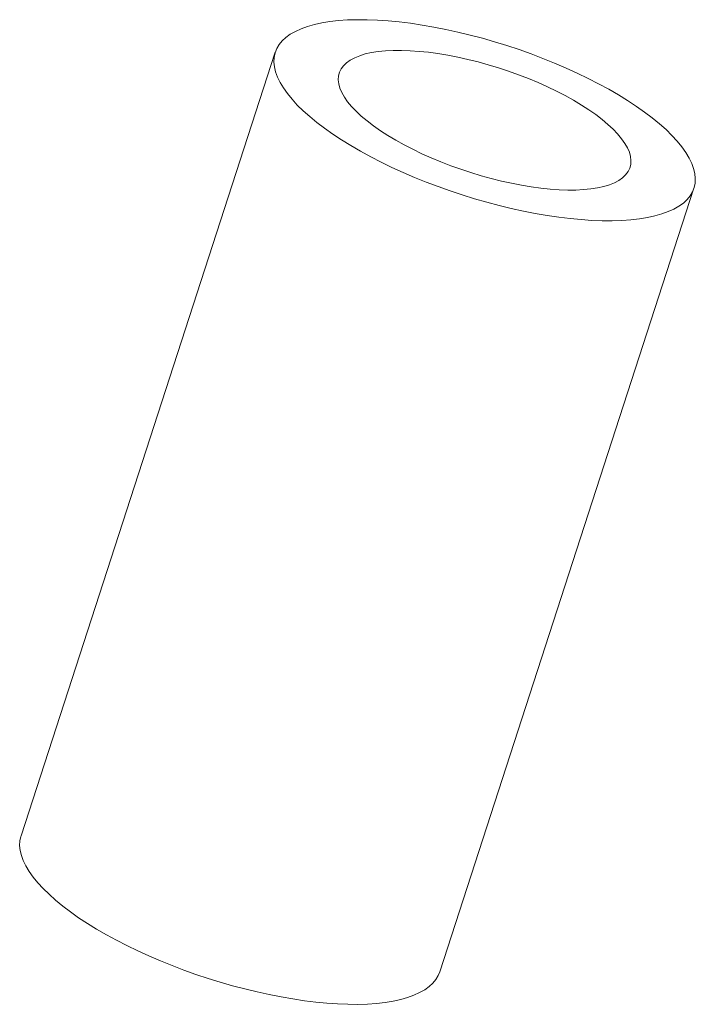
# Model space of a CAD drawing. Header units: inches. Extents: x -0.26 to 0.58, y -0.13 to 1.1.
import ezdxf

# ---------------------------------------------------------------- set-up
doc = ezdxf.new("R2010")
doc.units = ezdxf.units.IN
doc.header["$MEASUREMENT"] = 0

msp = doc.modelspace()

# ---------------------------------------------------------------- linework, layer by layer
at = {"color": 7, "linetype": 'Continuous', "lineweight": 15}
for p, q in [((0.0561, 1.0635), (-0.2616, 0.0849)), ((0.2616, -0.0849), (0.5792, 0.8937))]:
    msp.add_line(p, q, dxfattribs=at)
at = {"color": 7, "linetype": 'Continuous', "lineweight": 15, "flags": 128}
for points in [[(0.3607, 1.0668), (0.3455, 1.0718), (0.3302, 1.0766), (0.3149, 1.081), (0.2996, 1.085), (0.2844, 1.0887), (0.2693, 1.092), (0.2543, 1.095), (0.2395, 1.0975), (0.2251, 1.0997), (0.2109, 1.1014), (0.1971, 1.1027), (0.1837, 1.1036), (0.1707, 1.1041), (0.1583, 1.1041), (0.1463, 1.1038), (0.135, 1.103), (0.1243, 1.1018), (0.1142, 1.1001), (0.1049, 1.0981), (0.0962, 1.0956), (0.0883, 1.0928), (0.0812, 1.0895), (0.0748, 1.0859), (0.0693, 1.082), (0.0647, 1.0776), (0.0609, 1.073), (0.0579, 1.068), (0.0559, 1.0627), (0.0547, 1.0571), (0.0544, 1.0513), (0.055, 1.0452), (0.0565, 1.0389), (0.0589, 1.0324), (0.0621, 1.0257), (0.0662, 1.0189), (0.0712, 1.0119), (0.077, 1.0048), (0.0836, 0.9976), (0.091, 0.9904), (0.0992, 0.9831), (0.1081, 0.9758), (0.1177, 0.9685), (0.128, 0.9612), (0.139, 0.954), (0.1505, 0.9469), (0.1626, 0.9399), (0.1753, 0.933), (0.1884, 0.9263), (0.2019, 0.9197), (0.2159, 0.9134), (0.2302, 0.9072), (0.2448, 0.9014), (0.2596, 0.8957), (0.2746, 0.8904), (0.2898, 0.8853), (0.3051, 0.8806), (0.3204, 0.8762), (0.3357, 0.8721), (0.3509, 0.8684), (0.3661, 0.8651), (0.381, 0.8622), (0.3958, 0.8596), (0.4103, 0.8575), (0.4244, 0.8558), (0.4382, 0.8544), (0.4516, 0.8535), (0.4646, 0.8531), (0.4771, 0.853), (0.489, 0.8534), (0.5003, 0.8542), (0.511, 0.8554), (0.5211, 0.857), (0.5305, 0.8591), (0.5391, 0.8615), (0.547, 0.8644), (0.5541, 0.8676), (0.5605, 0.8712), (0.566, 0.8752), (0.5706, 0.8795), (0.5745, 0.8842), (0.5774, 0.8892), (0.5795, 0.8944), (0.5806, 0.9), (0.5809, 0.9058), (0.5803, 0.9119), (0.5788, 0.9182), (0.5765, 0.9247), (0.5732, 0.9314), (0.5691, 0.9383), (0.5641, 0.9452), (0.5583, 0.9523), (0.5517, 0.9595), (0.5443, 0.9668), (0.5361, 0.9741), (0.5272, 0.9814), (0.5176, 0.9887), (0.5073, 0.9959), (0.4963, 1.0031), (0.4848, 1.0103), (0.4727, 1.0173), (0.4601, 1.0242), (0.4469, 1.0309), (0.4334, 1.0374), (0.4194, 1.0438), (0.4051, 1.0499), (0.3906, 1.0558), (0.3757, 1.0614), (0.3607, 1.0668)], [(0.3475, 1.0398), (0.3349, 1.044), (0.3221, 1.0479), (0.3094, 1.0514), (0.2967, 1.0546), (0.284, 1.0574), (0.2716, 1.0598), (0.2594, 1.0618), (0.2474, 1.0634), (0.2358, 1.0646), (0.2246, 1.0654), (0.2138, 1.0658), (0.2036, 1.0657), (0.1939, 1.0652), (0.1848, 1.0643), (0.1764, 1.063), (0.1686, 1.0613), (0.1616, 1.0591), (0.1553, 1.0566), (0.1498, 1.0537), (0.1452, 1.0504), (0.1414, 1.0467), (0.1384, 1.0428), (0.1363, 1.0385), (0.1351, 1.0339), (0.1348, 1.0291), (0.1354, 1.024), (0.1368, 1.0187), (0.1392, 1.0132), (0.1424, 1.0075), (0.1465, 1.0017), (0.1514, 0.9958), (0.1571, 0.9898), (0.1636, 0.9837), (0.1708, 0.9777), (0.1788, 0.9716), (0.1874, 0.9655), (0.1967, 0.9595), (0.2066, 0.9536), (0.217, 0.9479), (0.2279, 0.9423), (0.2392, 0.9368), (0.2509, 0.9316), (0.263, 0.9266), (0.2753, 0.9218), (0.2878, 0.9173), (0.3004, 0.9131), (0.3132, 0.9093), (0.3259, 0.9058), (0.3387, 0.9026), (0.3513, 0.8998), (0.3637, 0.8974), (0.376, 0.8953), (0.3879, 0.8937), (0.3995, 0.8925), (0.4107, 0.8917), (0.4215, 0.8914), (0.4317, 0.8914), (0.4414, 0.8919), (0.4505, 0.8928), (0.4589, 0.8942), (0.4667, 0.8959), (0.4737, 0.8981), (0.48, 0.9006), (0.4855, 0.9035), (0.4901, 0.9068), (0.4939, 0.9104), (0.4969, 0.9144), (0.499, 0.9187), (0.5002, 0.9232), (0.5005, 0.9281), (0.4999, 0.9331), (0.4985, 0.9385), (0.4961, 0.944), (0.4929, 0.9496), (0.4888, 0.9554), (0.4839, 0.9614), (0.4782, 0.9674), (0.4717, 0.9734), (0.4645, 0.9795), (0.4565, 0.9856), (0.4479, 0.9916), (0.4386, 0.9976), (0.4287, 1.0035), (0.4183, 1.0093), (0.4074, 1.0149), (0.3961, 1.0203), (0.3844, 1.0256), (0.3724, 1.0306), (0.3601, 1.0354), (0.3475, 1.0398)], [(-0.2616, 0.0849), (-0.2618, 0.0841), (-0.263, 0.0786), (-0.2633, 0.0727), (-0.2627, 0.0667), (-0.2612, 0.0604), (-0.2588, 0.0539), (-0.2555, 0.0472), (-0.2514, 0.0403), (-0.2465, 0.0333), (-0.2407, 0.0262), (-0.234, 0.0191), (-0.2266, 0.0118), (-0.2185, 0.0045), (-0.2095, -0.0028), (-0.1999, -0.0101), (-0.1896, -0.0174), (-0.1787, -0.0246), (-0.1671, -0.0317), (-0.155, -0.0387), (-0.1424, -0.0456), (-0.1293, -0.0523), (-0.1157, -0.0589), (-0.1018, -0.0652), (-0.0875, -0.0713), (-0.0729, -0.0772), (-0.0581, -0.0829), (-0.043, -0.0882), (-0.0279, -0.0932), (-0.0126, -0.098), (0.0027, -0.1024), (0.018, -0.1064), (0.0333, -0.1101), (0.0484, -0.1135), (0.0634, -0.1164), (0.0781, -0.1189), (0.0926, -0.1211), (0.1068, -0.1228), (0.1206, -0.1241), (0.134, -0.125), (0.1469, -0.1255), (0.1594, -0.1256), (0.1713, -0.1252), (0.1826, -0.1244), (0.1934, -0.1232), (0.2034, -0.1215), (0.2128, -0.1195), (0.2215, -0.117), (0.2294, -0.1142), (0.2365, -0.111), (0.2428, -0.1073), (0.2483, -0.1034), (0.253, -0.099), (0.2568, -0.0944), (0.2597, -0.0894), (0.2616, -0.0849)]]:
    msp.add_lwpolyline(points, dxfattribs=at)

doc.saveas('drawing.dxf')
